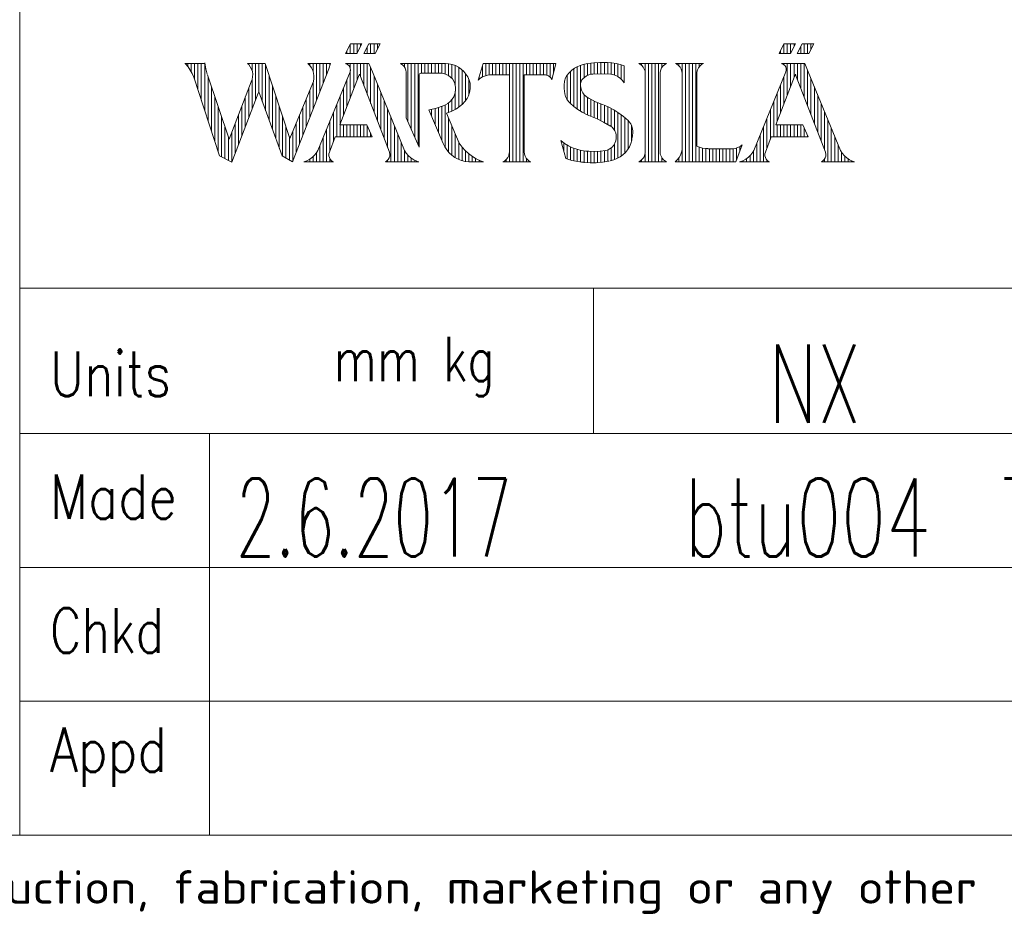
# Model space of a CAD drawing. Header units: inches. Extents: x 0 to 23760, y -13 to 16800.
# Tile 143 of 209: x 16160 to 17924, y 39 to 1661. Entities that reach past the tile are written whole.
import ezdxf

# ---------------------------------------------------------------- set-up
doc = ezdxf.new("R2010")
doc.units = ezdxf.units.IN
for name, color, linetype, true_color in [('1', 7, 'Continuous', 0xffffff), ('210', 7, 'Continuous', 0xffffff), ('254', 7, 'Continuous', 0xffffff)]:
    doc.layers.add(name, color=color, linetype=linetype, true_color=true_color)
doc.styles.add('iso-1', font='isocp.shx')
doc.styles.add('latin_extended', font='simplex.shx')

msp = doc.modelspace()

# ---------------------------------------------------------------- linework, layer by layer
at = {"layer": '1', "color": 7, "linetype": 'Continuous', "lineweight": 18}
msp.add_line((16160, 2400), (16160, 200), dxfattribs=at)
at = {"layer": '210', "color": 7, "linetype": 'Continuous', "lineweight": 18}
for p, q in [((16160, 200), (16160, 2400)), ((200, 200), (23560, 200))]:
    msp.add_line(p, q, dxfattribs=at)
at = {"layer": '210', "color": 20, "linetype": 'Continuous', "lineweight": 13}
for p, q in [((16743.756, 1600.436), (16752.561, 1618.054)), ((16752.561, 1618.054), (16773.119, 1618.054)), ((16764.309, 1600.436), (16773.119, 1618.054)), ((16776.51, 1600.436), (16785.32, 1618.054)), ((16785.32, 1618.054), (16805.873, 1618.054)), ((16797.063, 1600.436), (16805.873, 1618.054)), ((17520.513, 1600.436), (17529.323, 1618.054)), ((17529.323, 1618.054), (17549.876, 1618.054)), ((17541.066, 1600.436), (17549.876, 1618.054)), ((17553.271, 1600.436), (17562.077, 1618.054)), ((17562.077, 1618.054), (17582.63, 1618.054)), ((17573.824, 1600.436), (17582.63, 1618.054)), ((16764.309, 1600.436), (16743.756, 1600.436)), ((16776.51, 1600.436), (16797.063, 1600.436)), ((17541.066, 1600.436), (17520.513, 1600.436)), ((17553.271, 1600.436), (17573.824, 1600.436)), ((16456, 1582.819), (16492.086, 1582.819)), ((16456.791, 1582.051), (16456.028, 1582.792)), ((16461.571, 1576.755), (16456.791, 1582.051)), ((16465.719, 1570.949), (16461.571, 1576.755)), ((16469.181, 1564.709), (16465.719, 1570.949)), ((16491.944, 1583.889), (16493.747, 1573.042)), ((16493.747, 1573.042), (16496.044, 1563.427)), ((16570.261, 1580.787), (16568.166, 1582.819)), ((16568.186, 1582.8), (16599.687, 1582.8)), ((16573.155, 1577.067), (16570.261, 1580.787)), ((16575.37, 1572.905), (16573.155, 1577.067)), ((16576.838, 1568.426), (16575.37, 1572.905)), ((16599.687, 1582.8), (16644.189, 1448.146)), ((16648.999, 1406.367), (16713.643, 1573.181)), ((16676.22, 1582.819), (16717.009, 1582.819)), ((16676.527, 1582.56), (16676.22, 1582.819)), ((16680.056, 1579.018), (16676.527, 1582.56)), ((16682.966, 1574.951), (16680.056, 1579.018)), ((16685.179, 1570.468), (16682.966, 1574.951)), ((16686.639, 1565.685), (16685.179, 1570.468)), ((16713.643, 1573.181), (16717.009, 1582.819)), ((16743.756, 1582.819), (16785.73, 1582.819)), ((16744.538, 1582.431), (16744.315, 1582.499)), ((16747.283, 1581.136), (16744.538, 1582.431)), ((16749.589, 1579.161), (16747.283, 1581.136)), ((16751.291, 1576.647), (16749.589, 1579.161)), ((16752.268, 1573.773), (16751.291, 1576.647)), ((16751.829, 1567.771), (16752.452, 1570.743)), ((16752.452, 1570.743), (16752.268, 1573.773)), ((16785.73, 1582.819), (16791.873, 1567.771)), ((16842.993, 1582.433), (16842.182, 1582.819)), ((16842.183, 1582.819), (16922.602, 1582.819)), ((16846.111, 1580.39), (16842.993, 1582.433)), ((16843.434, 1582.2), (16843.434, 1582.819)), ((16848.714, 1577.722), (16846.111, 1580.39)), ((16850.678, 1574.554), (16848.714, 1577.722)), ((16849.503, 1576.628), (16849.503, 1582.819)), ((16851.912, 1571.037), (16850.678, 1574.554)), ((16852.356, 1567.337), (16851.912, 1571.037)), ((16922.781, 1582.817), (16922.602, 1582.819)), ((16928.885, 1582.347), (16922.781, 1582.817)), ((16934.872, 1581.074), (16928.885, 1582.347)), ((16940.639, 1579.019), (16934.872, 1581.074)), ((16946.083, 1576.22), (16940.639, 1579.019)), ((16951.108, 1572.724), (16946.083, 1576.22)), ((16955.627, 1568.595), (16951.108, 1572.724)), ((16981.294, 1553.12), (16990.401, 1582.819)), ((16990.401, 1582.819), (17120.579, 1582.819)), ((17113.607, 1553.253), (17120.579, 1582.819)), ((17149.034, 1570.639), (17144.346, 1566.167)), ((17154.245, 1574.489), (17149.034, 1570.639)), ((17159.896, 1577.657), (17154.245, 1574.489)), ((17165.899, 1580.093), (17159.896, 1577.657)), ((17172.16, 1581.759), (17165.899, 1580.093)), ((17178.039, 1582.846), (17172.21, 1581.769)), ((17188.701, 1584.174), (17178.039, 1582.846)), ((17199.434, 1584.693), (17188.701, 1584.174)), ((17210.176, 1584.4), (17199.434, 1584.693)), ((17213.089, 1584.492), (17210.13, 1584.403)), ((17220.797, 1584.163), (17213.089, 1584.492)), ((17228.428, 1583.025), (17220.797, 1584.163)), ((17235.897, 1581.091), (17228.428, 1583.025)), ((17243.121, 1578.382), (17235.897, 1581.091)), ((17243.12, 1578.382), (17243.12, 1548.392)), ((17271.221, 1581.682), (17269.077, 1582.825)), ((17319.115, 1582.819), (17269.088, 1582.819)), ((17274.446, 1579.229), (17271.221, 1581.682)), ((17277.119, 1576.184), (17274.446, 1579.229)), ((17279.132, 1572.668), (17277.119, 1576.184)), ((17280.405, 1568.82), (17279.132, 1572.668)), ((17308.469, 1571.157), (17307.508, 1567.22)), ((17310.193, 1574.824), (17308.469, 1571.157)), ((17312.613, 1578.074), (17310.193, 1574.824)), ((17315.631, 1580.777), (17312.613, 1578.074)), ((17319.127, 1582.825), (17315.631, 1580.777)), ((17337.208, 1581.684), (17335.066, 1582.825)), ((17385.102, 1582.819), (17335.079, 1582.819)), ((17340.435, 1579.231), (17337.208, 1581.684)), ((17343.108, 1576.186), (17340.435, 1579.231)), ((17345.122, 1572.669), (17343.108, 1576.186)), ((17346.396, 1568.822), (17345.122, 1572.669)), ((17374.457, 1571.159), (17373.496, 1567.223)), ((17376.182, 1574.826), (17374.457, 1571.159)), ((17378.603, 1578.075), (17376.182, 1574.826)), ((17381.623, 1580.778), (17378.603, 1578.075)), ((17385.12, 1582.826), (17381.623, 1580.778)), ((17524.899, 1582.819), (17566.873, 1582.819)), ((17525.681, 1582.431), (17525.457, 1582.499)), ((17528.426, 1581.136), (17525.681, 1582.431)), ((17530.731, 1579.161), (17528.426, 1581.136)), ((17532.433, 1576.647), (17530.731, 1579.161)), ((17533.411, 1573.773), (17532.433, 1576.647)), ((17532.972, 1567.771), (17533.595, 1570.743)), ((17533.595, 1570.743), (17533.411, 1573.773)), ((17566.873, 1582.819), (17573.016, 1567.771)), ((16471.914, 1558.116), (16469.181, 1564.709)), ((16471.901, 1558.153), (16518.206, 1417.187)), ((16496.256, 1562.661), (16535.043, 1447.244)), ((16574.731, 1550.037), (16576.447, 1554.428)), ((16576.447, 1554.428), (16577.384, 1559.048)), ((16577.516, 1563.761), (16576.838, 1568.426)), ((16577.384, 1559.048), (16577.516, 1563.761)), ((16686.211, 1550.822), (16687.161, 1555.731)), ((16687.305, 1560.729), (16686.639, 1565.685)), ((16687.161, 1555.731), (16687.305, 1560.729)), ((16751.829, 1567.771), (16694.402, 1427.106)), ((16733.655, 1472.688), (16766.989, 1559.468)), ((16766.989, 1559.468), (16768.67, 1563.852)), ((16770.355, 1559.468), (16768.67, 1563.852)), ((16822.367, 1424.062), (16770.355, 1559.468)), ((16791.873, 1567.771), (16849.3, 1427.106)), ((16852.356, 1567.336), (16852.356, 1485.33)), ((16876.313, 1564.34), (16875.817, 1563.047)), ((16875.817, 1563.047), (16875.886, 1562.265)), ((16875.886, 1433.069), (16875.886, 1562.265)), ((16877.439, 1565.147), (16876.313, 1564.34)), ((16878.824, 1565.201), (16877.439, 1565.147)), ((16878.824, 1565.201), (16914.059, 1565.201)), ((16915.304, 1565.203), (16914.059, 1565.201)), ((16919.868, 1564.694), (16915.304, 1565.203)), ((16924.271, 1563.389), (16919.868, 1564.694)), ((16928.377, 1561.331), (16924.271, 1563.389)), ((16932.056, 1558.582), (16928.377, 1561.331)), ((16935.193, 1555.229), (16932.056, 1558.582)), ((16937.692, 1551.375), (16935.193, 1555.229)), ((16959.559, 1563.903), (16955.627, 1568.595)), ((16962.836, 1558.733), (16959.559, 1563.903)), ((16965.4, 1553.174), (16962.836, 1558.733)), ((16967.206, 1547.325), (16965.4, 1553.174)), ((16983.733, 1555.207), (16981.293, 1553.119)), ((16983.022, 1554.639), (16983.022, 1558.755)), ((16988.103, 1558.084), (16983.733, 1555.207)), ((16992.864, 1560.252), (16988.103, 1558.084)), ((16997.904, 1561.657), (16992.864, 1560.252)), ((17003.1, 1562.265), (16997.904, 1561.657)), ((17037.383, 1562.265), (17003.101, 1562.265)), ((17037.383, 1562.264), (17037.383, 1424.387)), ((17063.809, 1562.265), (17063.809, 1424.389)), ((17101.982, 1562.265), (17063.809, 1562.265)), ((17104.101, 1561.896), (17101.982, 1562.265)), ((17107.206, 1560.682), (17104.101, 1561.896)), ((17109.927, 1558.755), (17107.206, 1560.682)), ((17112.103, 1556.228), (17109.927, 1558.755)), ((17113.607, 1553.252), (17112.103, 1556.228)), ((17137.789, 1557.384), (17136.283, 1550.858)), ((17140.253, 1561.144), (17137.773, 1557.334)), ((17144.346, 1566.167), (17140.253, 1561.144)), ((17167.438, 1553.248), (17165.867, 1550.254)), ((17169.676, 1555.784), (17167.438, 1553.248)), ((17172.003, 1558.014), (17169.678, 1555.787)), ((17175.645, 1560.537), (17172.003, 1558.014)), ((17179.687, 1562.354), (17175.645, 1560.537)), ((17183.992, 1563.405), (17179.687, 1562.354)), ((17186.941, 1563.695), (17184.567, 1563.579)), ((17203.313, 1564.023), (17186.941, 1563.695)), ((17219.683, 1563.54), (17203.313, 1564.023)), ((17223.003, 1562.944), (17219.429, 1563.56)), ((17227.859, 1561.403), (17223.003, 1562.944)), ((17232.408, 1559.111), (17227.859, 1561.403)), ((17236.536, 1556.125), (17232.408, 1559.111)), ((17240.137, 1552.523), (17236.536, 1556.125)), ((17243.12, 1548.394), (17240.137, 1552.523)), ((17280.887, 1564.797), (17280.405, 1568.82)), ((17280.887, 1564.798), (17280.887, 1424.389)), ((17307.508, 1567.22), (17307.316, 1564.797)), ((17307.316, 1564.798), (17307.316, 1424.389)), ((17346.878, 1564.798), (17346.396, 1568.822)), ((17346.878, 1564.798), (17346.878, 1428.512)), ((17373.496, 1567.223), (17373.303, 1564.799)), ((17373.303, 1564.798), (17373.303, 1434.934)), ((17532.972, 1567.771), (17475.545, 1427.106)), ((17514.798, 1472.688), (17548.132, 1559.468)), ((17548.132, 1559.468), (17549.812, 1563.852)), ((17551.497, 1559.468), (17549.812, 1563.852)), ((17603.51, 1424.062), (17551.497, 1559.468)), ((17573.016, 1567.771), (17630.443, 1427.106)), ((16535.043, 1447.244), (16574.731, 1550.037)), ((16644.189, 1448.146), (16684.479, 1546.131)), ((16684.479, 1546.131), (16686.211, 1550.822)), ((16939.474, 1547.143), (16937.692, 1551.375)), ((16940.484, 1542.663), (16939.474, 1547.143)), ((16940.027, 1530.09), (16940.758, 1535.488)), ((16940.459, 1535.552), (16940.484, 1535.755)), ((16940.68, 1540.935), (16940.483, 1542.671)), ((16940.758, 1535.488), (16940.68, 1540.935)), ((16966.037, 1531.059), (16967.133, 1537.258)), ((16967.133, 1537.258), (16967.423, 1543.546)), ((16967.423, 1543.546), (16967.207, 1547.312)), ((17136.283, 1550.858), (17135.577, 1544.201)), ((17135.577, 1544.201), (17135.682, 1537.508)), ((17135.682, 1537.508), (17136.126, 1533.573)), ((17165.053, 1546.972), (17165.005, 1543.963)), ((17165.005, 1543.961), (17165.513, 1539.275)), ((17165.867, 1550.254), (17165.053, 1546.972)), ((17165.513, 1539.275), (17166.816, 1534.745)), ((16540.157, 1406.066), (16587.059, 1529.599)), ((16588.266, 1532.304), (16630.058, 1417.187)), ((16931.265, 1514.681), (16934.771, 1518.655)), ((16934.771, 1518.655), (16937.628, 1523.118)), ((16937.628, 1523.118), (16938.499, 1524.854)), ((16938.501, 1524.861), (16940.027, 1530.09)), ((16957.734, 1514.905), (16961.572, 1520.365)), ((16961.572, 1520.365), (16964.162, 1525.072)), ((16964.153, 1525.052), (16966.037, 1531.059)), ((17136.133, 1533.518), (17136.758, 1528.495)), ((17136.758, 1528.495), (17138.177, 1523.636)), ((17138.177, 1523.636), (17140.355, 1519.066)), ((17140.355, 1519.066), (17143.235, 1514.902)), ((17166.816, 1534.745), (17168.878, 1530.506)), ((17168.878, 1530.506), (17171.635, 1526.683)), ((17171.635, 1526.683), (17175.008, 1523.389)), ((17175.008, 1523.389), (17178.895, 1520.723)), ((17178.895, 1520.723), (17180.567, 1519.85)), ((17179.505, 1520.413), (17191.664, 1514.397)), ((16894.113, 1499.691), (16906.694, 1502.968)), ((16906.694, 1502.968), (16918.465, 1506.81)), ((16917.747, 1506.554), (16922.652, 1508.559)), ((16922.652, 1508.559), (16927.194, 1511.289)), ((16927.194, 1511.289), (16931.265, 1514.681)), ((16936.742, 1498.825), (16942.687, 1501.852)), ((16942.687, 1501.852), (16948.221, 1505.58)), ((16948.221, 1505.58), (16953.261, 1509.953)), ((16953.261, 1509.953), (16957.734, 1514.905)), ((17143.235, 1514.902), (17146.185, 1511.757)), ((17146.161, 1511.781), (17152.817, 1505.698)), ((17152.817, 1505.698), (17159.993, 1500.24)), ((17159.993, 1500.24), (17167.631, 1495.45)), ((17191.664, 1514.397), (17204.151, 1509.119)), ((17204.151, 1509.119), (17205.896, 1508.451)), ((17215.398, 1504.423), (17206.972, 1508.048)), ((17224.726, 1499.583), (17215.398, 1504.423)), ((17233.652, 1494.037), (17224.726, 1499.583)), ((16852.356, 1485.33), (16875.886, 1433.069)), ((16893.37, 1499.525), (16918.686, 1439.305)), ((16924.792, 1493.687), (16933.153, 1497.087)), ((16925.007, 1493.762), (16947.668, 1439.848)), ((16933.153, 1497.087), (16936.534, 1498.72)), ((17167.631, 1495.45), (17175.668, 1491.366)), ((17175.668, 1491.366), (17179.608, 1489.684)), ((17182.95, 1488.443), (17179.755, 1489.63)), ((17194.786, 1483.496), (17182.95, 1488.443)), ((17206.286, 1477.81), (17194.786, 1483.496)), ((17242.122, 1487.819), (17233.652, 1494.037)), ((17250.087, 1480.966), (17242.122, 1487.819)), ((16733.655, 1472.688), (16781.954, 1472.688)), ((16781.954, 1472.688), (16791.683, 1451.367)), ((17217.404, 1471.407), (17206.286, 1477.81)), ((17217.864, 1471.169), (17217.291, 1471.477)), ((17221.284, 1468.799), (17217.864, 1471.169)), ((17224.181, 1465.811), (17221.284, 1468.799)), ((17226.442, 1462.318), (17224.181, 1465.811)), ((17252.311, 1478.561), (17250.126, 1480.929)), ((17254.929, 1474.714), (17252.311, 1478.561)), ((17256.839, 1470.471), (17254.929, 1474.714)), ((17257.983, 1465.961), (17256.839, 1470.471)), ((17258.327, 1461.32), (17257.983, 1465.961)), ((17514.798, 1472.688), (17563.097, 1472.688)), ((17563.097, 1472.688), (17572.825, 1451.367)), ((16714.977, 1424.062), (16725.463, 1451.367)), ((16791.683, 1451.367), (16725.463, 1451.367)), ((17227.984, 1458.454), (17226.442, 1462.318)), ((17228.746, 1454.363), (17227.984, 1458.454)), ((17227.993, 1444.236), (17228.66, 1448.55)), ((17228.66, 1448.55), (17228.701, 1450.202)), ((17228.701, 1450.203), (17228.746, 1454.363)), ((17256.65, 1445.565), (17257.04, 1447.475)), ((17257.079, 1447.627), (17258.15, 1453.434)), ((17258.15, 1453.434), (17258.418, 1459.339)), ((17258.418, 1459.339), (17258.316, 1461.482)), ((17496.12, 1424.062), (17506.606, 1451.367)), ((17572.825, 1451.367), (17506.606, 1451.367)), ((16918.686, 1439.307), (16921.603, 1433.384)), ((16921.603, 1433.384), (16925.226, 1427.864)), ((16947.668, 1439.848), (16952.618, 1433.156)), ((16952.618, 1433.156), (16958.197, 1426.979)), ((17129.609, 1444.538), (17138.643, 1412.327)), ((17129.612, 1444.535), (17136.153, 1439.613)), ((17136.153, 1439.613), (17143.149, 1435.363)), ((17143.149, 1435.363), (17150.532, 1431.827)), ((17150.532, 1431.827), (17158.23, 1429.04)), ((17158.23, 1429.04), (17166.166, 1427.03)), ((17214.23, 1428.275), (17218.087, 1430.318)), ((17218.087, 1430.318), (17221.5, 1433.039)), ((17221.5, 1433.039), (17224.351, 1436.345)), ((17224.351, 1436.345), (17226.54, 1440.121)), ((17226.54, 1440.121), (17227.993, 1444.236)), ((17249.087, 1428.401), (17252.343, 1433.78)), ((17252.343, 1433.78), (17254.878, 1439.533)), ((17254.878, 1439.533), (17256.65, 1445.565)), ((17373.301, 1434.935), (17378.3, 1432.646)), ((17378.3, 1432.646), (17383.58, 1431.118)), ((17383.58, 1431.118), (17389.029, 1430.384)), ((17389.029, 1430.384), (17393.122, 1430.364)), ((17392.671, 1430.133), (17437.309, 1430.133)), ((17437.315, 1430.134), (17442.106, 1430.76)), ((17442.106, 1430.76), (17446.724, 1432.179)), ((17454.763, 1437.068), (17442.969, 1406.367)), ((17446.724, 1432.179), (17451.04, 1434.352)), ((17451.04, 1434.352), (17454.768, 1437.072)), ((16518.206, 1417.187), (16540.157, 1406.066)), ((16630.058, 1417.187), (16648.999, 1406.367)), ((16674.429, 1408.514), (16679.671, 1411.396)), ((16679.671, 1411.396), (16684.474, 1414.963)), ((16684.474, 1414.963), (16688.75, 1419.146)), ((16688.75, 1419.146), (16692.42, 1423.87)), ((16692.42, 1423.87), (16694.403, 1427.107)), ((16714.172, 1420.779), (16714.171, 1417.4)), ((16714.171, 1417.4), (16714.974, 1414.117)), ((16714.977, 1424.062), (16714.172, 1420.779)), ((16714.974, 1414.117), (16716.535, 1411.119)), ((16820.451, 1410.622), (16822.141, 1413.549)), ((16822.141, 1413.549), (16823.086, 1416.793)), ((16822.57, 1423.484), (16822.367, 1424.062)), ((16823.232, 1420.17), (16822.57, 1423.484)), ((16823.086, 1416.793), (16823.232, 1420.17)), ((16849.299, 1427.107), (16852.55, 1422.085)), ((16852.55, 1422.085), (16856.45, 1417.549)), ((16856.45, 1417.549), (16860.928, 1413.583)), ((16860.928, 1413.583), (16865.902, 1410.26)), ((16925.226, 1427.864), (16929.499, 1422.831)), ((16929.499, 1422.831), (16934.357, 1418.36)), ((16934.357, 1418.36), (16939.727, 1414.519)), ((16939.727, 1414.519), (16945.528, 1411.367)), ((16945.528, 1411.367), (16951.672, 1408.951)), ((16958.197, 1426.979), (16964.351, 1421.375)), ((16964.351, 1421.375), (16971.023, 1416.398)), ((16971.023, 1416.398), (16978.147, 1412.094)), ((16978.147, 1412.094), (16985.658, 1408.506)), ((17032.083, 1411.111), (17034.504, 1414.36)), ((17034.504, 1414.36), (17036.23, 1418.026)), ((17036.23, 1418.026), (17037.191, 1421.962)), ((17037.191, 1421.962), (17037.383, 1424.387)), ((17063.809, 1424.388), (17064.291, 1420.365)), ((17064.291, 1420.365), (17065.564, 1416.517)), ((17065.564, 1416.517), (17067.578, 1413.001)), ((17067.578, 1413.001), (17070.251, 1409.955)), ((17138.642, 1412.328), (17149.262, 1409.243)), ((17166.166, 1427.03), (17174.262, 1425.816)), ((17174.262, 1425.816), (17179.877, 1425.45)), ((17179.975, 1425.443), (17190.078, 1425.152)), ((17190.078, 1425.152), (17200.173, 1425.674)), ((17200.173, 1425.674), (17210.158, 1426.997)), ((17210.061, 1426.98), (17214.23, 1428.275)), ((17224.27, 1409.97), (17230.108, 1412.304)), ((17230.108, 1412.304), (17235.597, 1415.371)), ((17235.597, 1415.371), (17240.644, 1419.12)), ((17240.644, 1419.12), (17245.166, 1423.487)), ((17245.166, 1423.487), (17249.087, 1428.401)), ((17275.591, 1411.112), (17278.01, 1414.362)), ((17278.01, 1414.362), (17279.735, 1418.029)), ((17279.735, 1418.029), (17280.695, 1421.966)), ((17280.695, 1421.966), (17280.887, 1424.39)), ((17307.316, 1424.39), (17307.798, 1420.366)), ((17307.798, 1420.366), (17309.071, 1416.519)), ((17309.071, 1416.519), (17311.084, 1413.002)), ((17311.084, 1413.002), (17313.756, 1409.957)), ((17338.222, 1409.987), (17341.47, 1414.155)), ((17341.47, 1414.155), (17344.042, 1418.771)), ((17344.042, 1418.771), (17345.876, 1423.727)), ((17345.876, 1423.727), (17346.878, 1428.509)), ((17455.572, 1408.514), (17460.814, 1411.396)), ((17460.814, 1411.396), (17465.617, 1414.963)), ((17465.617, 1414.963), (17469.893, 1419.146)), ((17469.893, 1419.146), (17473.563, 1423.87)), ((17473.563, 1423.87), (17475.546, 1427.107)), ((17495.315, 1420.779), (17495.314, 1417.4)), ((17495.314, 1417.4), (17496.117, 1414.117)), ((17496.12, 1424.062), (17495.315, 1420.779)), ((17496.117, 1414.117), (17497.678, 1411.119)), ((17601.594, 1410.622), (17603.284, 1413.549)), ((17603.284, 1413.549), (17604.229, 1416.793)), ((17603.713, 1423.484), (17603.51, 1424.062)), ((17604.375, 1420.17), (17603.713, 1423.484)), ((17604.229, 1416.793), (17604.375, 1420.17)), ((17630.442, 1427.107), (17633.692, 1422.085)), ((17633.692, 1422.085), (17637.593, 1417.549)), ((17637.593, 1417.549), (17642.071, 1413.583)), ((17642.071, 1413.583), (17647.045, 1410.26)), ((16722.081, 1406.367), (16668.845, 1406.367)), ((16668.846, 1406.367), (16674.429, 1408.514)), ((16716.535, 1411.119), (16718.765, 1408.58)), ((16718.765, 1408.58), (16721.534, 1406.643)), ((16815.263, 1406.367), (16818.114, 1408.181)), ((16874.857, 1406.367), (16815.263, 1406.367)), ((16818.114, 1408.181), (16820.451, 1410.622)), ((16865.902, 1410.26), (16871.28, 1407.641)), ((16871.28, 1407.641), (16874.856, 1406.367)), ((16951.672, 1408.951), (16958.066, 1407.307)), ((16958.066, 1407.307), (16964.613, 1406.46)), ((16964.613, 1406.46), (16966.502, 1406.367)), ((16991.315, 1406.367), (16966.503, 1406.367)), ((16985.658, 1408.506), (16991.315, 1406.367)), ((17025.567, 1406.36), (17029.064, 1408.408)), ((17075.607, 1406.367), (17025.585, 1406.367)), ((17029.064, 1408.408), (17032.083, 1411.111)), ((17070.251, 1409.955), (17073.477, 1407.503)), ((17073.477, 1407.503), (17075.62, 1406.36)), ((17074.058, 1406.367), (17074.058, 1407.16)), ((17149.262, 1409.243), (17160.079, 1406.947)), ((17160.079, 1406.947), (17171.036, 1405.451)), ((17166.724, 1406.308), (17171.466, 1405.715)), ((17171.036, 1405.451), (17182.073, 1404.763)), ((17182.073, 1404.763), (17193.131, 1404.888)), ((17193.131, 1404.888), (17204.15, 1405.824)), ((17204.15, 1405.824), (17215.07, 1407.567)), ((17215.07, 1407.567), (17216.178, 1407.79)), ((17218.18, 1408.407), (17224.27, 1409.97)), ((17269.077, 1406.361), (17272.573, 1408.409)), ((17319.115, 1406.367), (17269.088, 1406.367)), ((17272.573, 1408.409), (17275.591, 1411.112)), ((17313.756, 1409.957), (17316.981, 1407.505)), ((17316.981, 1407.505), (17319.127, 1406.361)), ((17334.374, 1406.365), (17338.222, 1409.987)), ((17442.969, 1406.367), (17334.377, 1406.367)), ((17503.223, 1406.367), (17449.988, 1406.367)), ((17449.989, 1406.367), (17455.572, 1408.514)), ((17450.341, 1406.367), (17450.341, 1406.477)), ((17497.678, 1411.119), (17499.908, 1408.58)), ((17499.908, 1408.58), (17502.677, 1406.643)), ((17502.677, 1406.643), (17503.223, 1406.367)), ((17596.406, 1406.367), (17599.257, 1408.181)), ((17656, 1406.367), (17596.406, 1406.367)), ((17599.257, 1408.181), (17601.594, 1410.622)), ((17647.045, 1410.26), (17652.423, 1407.641)), ((17652.423, 1407.641), (17655.999, 1406.367))]:
    msp.add_line(p, q, dxfattribs=at)
at = {"layer": '210', "color": 140, "linetype": 'Continuous', "lineweight": 13}
for p, q in [((16746.329, 1600.436), (16746.329, 1605.584)), ((16752.398, 1600.436), (16752.398, 1617.727)), ((16758.467, 1600.436), (16758.467, 1618.054)), ((16764.536, 1600.89), (16764.536, 1618.054)), ((16770.605, 1613.026), (16770.605, 1618.054)), ((16782.743, 1600.436), (16782.743, 1612.901)), ((16788.812, 1600.436), (16788.812, 1618.054)), ((16794.881, 1600.436), (16794.881, 1618.054)), ((16800.95, 1608.209), (16800.95, 1618.054)), ((17523.169, 1600.436), (17523.169, 1605.749)), ((17529.239, 1600.436), (17529.239, 1617.886)), ((17535.308, 1600.436), (17535.308, 1618.054)), ((17541.377, 1601.057), (17541.377, 1618.054)), ((17547.446, 1613.194), (17547.446, 1618.054)), ((17559.584, 1600.436), (17559.584, 1613.066)), ((17565.653, 1600.436), (17565.653, 1618.054)), ((17571.722, 1600.436), (17571.722, 1618.054)), ((17577.791, 1608.372), (17577.791, 1618.054)), ((16776.674, 1600.436), (16776.674, 1600.764)), ((17553.515, 1600.436), (17553.515, 1600.924)), ((16461.082, 1577.354), (16461.082, 1582.819)), ((16467.152, 1568.566), (16467.152, 1582.819)), ((16473.221, 1554.135), (16473.221, 1582.819)), ((16479.29, 1535.659), (16479.29, 1582.819)), ((16485.359, 1517.183), (16485.359, 1582.819)), ((16491.428, 1498.708), (16491.428, 1582.819)), ((16570.326, 1580.716), (16570.326, 1582.8)), ((16576.395, 1570.079), (16576.395, 1582.8)), ((16582.464, 1517.496), (16582.464, 1582.8)), ((16588.533, 1531.568), (16588.533, 1582.8)), ((16594.602, 1514.851), (16594.602, 1582.8)), ((16600.671, 1498.134), (16600.671, 1579.823)), ((16679.569, 1579.58), (16679.569, 1582.819)), ((16685.638, 1569.234), (16685.638, 1582.819)), ((16691.707, 1516.575), (16691.707, 1582.819)), ((16697.776, 1532.236), (16697.776, 1582.819)), ((16703.845, 1547.898), (16703.845, 1582.819)), ((16709.914, 1563.559), (16709.914, 1582.819)), ((16715.983, 1579.882), (16715.983, 1582.819)), ((16746.329, 1581.69), (16746.329, 1582.819)), ((16752.398, 1572.961), (16752.398, 1582.819)), ((16752.398, 1521.482), (16752.398, 1570.188)), ((16758.467, 1537.282), (16758.467, 1582.819)), ((16764.536, 1553.082), (16764.536, 1582.819)), ((16770.605, 1558.816), (16770.605, 1582.819)), ((16776.674, 1543.016), (16776.674, 1582.819)), ((16782.743, 1527.216), (16782.743, 1582.819)), ((16788.812, 1511.416), (16788.812, 1575.27)), ((16855.572, 1478.188), (16855.572, 1582.819)), ((16861.641, 1464.708), (16861.641, 1582.819)), ((16867.71, 1451.228), (16867.71, 1582.819)), ((16873.779, 1437.748), (16873.779, 1582.819)), ((16879.848, 1565.201), (16879.848, 1582.819)), ((16885.917, 1565.201), (16885.917, 1582.819)), ((16891.986, 1565.201), (16891.986, 1582.819)), ((16898.055, 1565.201), (16898.055, 1582.819)), ((16904.124, 1565.201), (16904.124, 1582.819)), ((16910.194, 1565.201), (16910.194, 1582.819)), ((16916.263, 1565.164), (16916.263, 1582.819)), ((16922.332, 1564.069), (16922.332, 1582.819)), ((16928.401, 1561.316), (16928.401, 1582.415)), ((16934.47, 1556.113), (16934.47, 1581.186)), ((16940.539, 1542.246), (16940.539, 1579.062)), ((16946.608, 1504.391), (16946.608, 1575.899)), ((16952.677, 1509.388), (16952.677, 1571.413)), ((16989.091, 1558.61), (16989.091, 1578.549)), ((16995.161, 1560.997), (16995.161, 1582.819)), ((17001.23, 1562.141), (17001.23, 1582.819)), ((17007.299, 1562.265), (17007.299, 1582.819)), ((17013.368, 1562.265), (17013.368, 1582.819)), ((17019.437, 1562.265), (17019.437, 1582.819)), ((17025.506, 1562.265), (17025.506, 1582.819)), ((17031.575, 1562.265), (17031.575, 1582.819)), ((17037.644, 1406.367), (17037.644, 1582.819)), ((17043.713, 1406.367), (17043.713, 1582.819)), ((17049.782, 1406.367), (17049.782, 1582.819)), ((17055.851, 1406.367), (17055.851, 1582.819)), ((17061.92, 1406.367), (17061.92, 1582.819)), ((17067.989, 1562.265), (17067.989, 1582.819)), ((17074.058, 1562.265), (17074.058, 1582.819)), ((17080.127, 1562.265), (17080.127, 1582.819)), ((17086.197, 1562.265), (17086.197, 1582.819)), ((17092.266, 1562.265), (17092.266, 1582.819)), ((17098.335, 1562.265), (17098.335, 1582.819)), ((17104.404, 1561.815), (17104.404, 1582.819)), ((17110.473, 1558.23), (17110.473, 1582.819)), ((17116.542, 1565.699), (17116.542, 1582.819)), ((17152.956, 1505.582), (17152.956, 1573.628)), ((17159.025, 1500.918), (17159.025, 1577.228)), ((17165.094, 1547.276), (17165.094, 1579.816)), ((17171.163, 1557.277), (17171.163, 1581.549)), ((17177.233, 1561.358), (17177.233, 1582.711)), ((17183.302, 1563.292), (17183.302, 1583.604)), ((17189.371, 1563.795), (17189.371, 1584.23)), ((17195.44, 1563.967), (17195.44, 1584.595)), ((17201.509, 1564.027), (17201.509, 1584.7)), ((17207.578, 1563.976), (17207.578, 1584.546)), ((17213.647, 1563.813), (17213.647, 1584.496)), ((17219.716, 1563.526), (17219.716, 1584.258)), ((17225.785, 1562.166), (17225.785, 1583.512)), ((17231.854, 1559.44), (17231.854, 1582.242)), ((17237.923, 1554.87), (17237.923, 1580.418)), ((17274.338, 1579.33), (17274.338, 1582.819)), ((17280.407, 1568.814), (17280.407, 1582.819)), ((17286.476, 1406.367), (17286.476, 1582.819)), ((17292.545, 1406.367), (17292.545, 1582.819)), ((17298.614, 1406.367), (17298.614, 1582.819)), ((17304.683, 1406.367), (17304.683, 1582.819)), ((17310.752, 1575.704), (17310.752, 1582.819)), ((17316.821, 1581.582), (17316.821, 1582.819)), ((17383.861, 1582.819), (17335.079, 1582.819)), ((17341.097, 1578.585), (17341.097, 1582.819)), ((17347.167, 1406.367), (17347.167, 1582.819)), ((17353.236, 1406.367), (17353.236, 1582.819)), ((17359.305, 1406.367), (17359.305, 1582.819)), ((17365.374, 1406.367), (17365.374, 1582.819)), ((17371.443, 1406.367), (17371.443, 1582.819)), ((17377.512, 1576.776), (17377.512, 1582.819)), ((17383.581, 1582.04), (17383.581, 1582.819)), ((17529.239, 1580.557), (17529.239, 1582.819)), ((17535.308, 1526.083), (17535.308, 1582.819)), ((17541.377, 1541.882), (17541.377, 1582.819)), ((17547.446, 1557.682), (17547.446, 1582.819)), ((17553.515, 1554.216), (17553.515, 1582.819)), ((17559.584, 1538.416), (17559.584, 1582.819)), ((17565.653, 1522.616), (17565.653, 1582.819)), ((17571.722, 1506.816), (17571.722, 1570.941)), ((16497.497, 1480.232), (16497.497, 1558.968)), ((16576.395, 1501.511), (16576.395, 1554.254)), ((16606.74, 1481.417), (16606.74, 1561.46)), ((16746.329, 1505.682), (16746.329, 1554.298)), ((16794.881, 1495.616), (16794.881, 1560.403)), ((16958.746, 1516.214), (16958.746, 1564.982)), ((16964.815, 1526.874), (16964.815, 1554.626)), ((17140.818, 1518.292), (17140.818, 1561.918)), ((17146.887, 1511.061), (17146.887, 1568.729)), ((17529.239, 1510.283), (17529.239, 1558.627)), ((17577.791, 1491.016), (17577.791, 1556.075)), ((16503.566, 1461.756), (16503.566, 1540.909)), ((16570.326, 1485.526), (16570.326, 1538.627)), ((16612.809, 1464.699), (16612.809, 1543.096)), ((16685.638, 1500.914), (16685.638, 1548.993)), ((16740.26, 1489.883), (16740.26, 1539.432)), ((16800.95, 1479.816), (16800.95, 1545.537)), ((17165.094, 1496.935), (17165.094, 1542.266)), ((17523.169, 1494.483), (17523.169, 1543.761)), ((17583.86, 1475.216), (17583.86, 1541.208)), ((16509.635, 1443.28), (16509.635, 1522.849)), ((16564.257, 1469.541), (16564.257, 1522.908)), ((16587.059, 1529.599), (16588.266, 1532.304)), ((16618.878, 1447.982), (16618.878, 1524.732)), ((16673.5, 1469.592), (16673.5, 1519.429)), ((16679.569, 1485.253), (16679.569, 1534.189)), ((16734.191, 1474.083), (16734.191, 1524.566)), ((16807.019, 1464.016), (16807.019, 1530.671)), ((16934.47, 1497.705), (16934.47, 1518.262)), ((16940.539, 1500.652), (16940.539, 1533.126)), ((17171.163, 1493.542), (17171.163, 1527.245)), ((17177.233, 1490.674), (17177.233, 1521.743)), ((17183.302, 1488.308), (17183.302, 1518.438)), ((17517.1, 1478.683), (17517.1, 1528.895)), ((17589.929, 1459.416), (17589.929, 1526.343)), ((16515.704, 1424.805), (16515.704, 1504.789)), ((16558.188, 1453.557), (16558.188, 1507.189)), ((16624.947, 1431.265), (16624.947, 1506.368)), ((16667.431, 1453.931), (16667.431, 1504.669)), ((16728.121, 1451.367), (16728.121, 1509.7)), ((16813.088, 1448.216), (16813.088, 1515.805)), ((16819.157, 1432.416), (16819.157, 1500.939)), ((16898.055, 1488.38), (16898.055, 1500.628)), ((16904.124, 1473.943), (16904.124, 1502.23)), ((16910.194, 1459.506), (16910.194, 1504.03)), ((16916.263, 1445.07), (16916.263, 1506.032)), ((16922.332, 1432.149), (16922.332, 1508.4)), ((16928.401, 1495.047), (16928.401, 1512.188)), ((17189.371, 1485.868), (17189.371, 1515.464)), ((17195.44, 1483.196), (17195.44, 1512.708)), ((17201.509, 1480.282), (17201.509, 1510.164)), ((17207.578, 1477.113), (17207.578, 1507.809)), ((17213.647, 1473.676), (17213.647, 1505.232)), ((17219.716, 1470.009), (17219.716, 1502.296)), ((17511.031, 1451.367), (17511.031, 1514.029)), ((17595.998, 1443.616), (17595.998, 1511.477)), ((16521.773, 1415.38), (16521.773, 1486.73)), ((16552.118, 1437.572), (16552.118, 1491.47)), ((16631.016, 1416.64), (16631.016, 1488.004)), ((16661.362, 1438.27), (16661.362, 1489.909)), ((16722.052, 1442.486), (16722.052, 1494.834)), ((16825.227, 1406.367), (16825.227, 1486.073)), ((16928.401, 1424.008), (16928.401, 1485.687)), ((17225.785, 1463.497), (17225.785, 1498.974)), ((17231.854, 1413.18), (17231.854, 1495.232)), ((17237.923, 1416.974), (17237.923, 1491.028)), ((17243.992, 1422.242), (17243.992, 1486.305)), ((17498.893, 1431.284), (17498.893, 1484.297)), ((17504.962, 1447.087), (17504.962, 1499.163)), ((17602.067, 1427.816), (17602.067, 1496.611)), ((16527.842, 1412.305), (16527.842, 1468.67)), ((16546.049, 1421.587), (16546.049, 1475.751)), ((16637.085, 1413.173), (16637.085, 1469.641)), ((16655.293, 1422.608), (16655.293, 1475.149)), ((16709.914, 1406.367), (16709.914, 1465.103)), ((16715.983, 1426.682), (16715.983, 1479.968)), ((16734.191, 1451.367), (16734.191, 1472.688)), ((16740.26, 1451.367), (16740.26, 1472.688)), ((16746.329, 1451.367), (16746.329, 1472.688)), ((16752.398, 1451.367), (16752.398, 1472.688)), ((16758.467, 1451.367), (16758.467, 1472.688)), ((16764.536, 1451.367), (16764.536, 1472.688)), ((16770.605, 1451.367), (16770.605, 1472.688)), ((16776.674, 1451.367), (16776.674, 1472.688)), ((16782.743, 1451.367), (16782.743, 1470.959)), ((16831.296, 1406.367), (16831.296, 1471.207)), ((16934.47, 1418.268), (16934.47, 1471.248)), ((17250.061, 1429.853), (17250.061, 1480.989)), ((17256.131, 1443.471), (17256.131, 1472.286)), ((17492.824, 1406.367), (17492.824, 1469.431)), ((17517.1, 1451.367), (17517.1, 1472.688)), ((17523.169, 1451.367), (17523.169, 1472.688)), ((17529.239, 1451.367), (17529.239, 1472.688)), ((17535.308, 1451.367), (17535.308, 1472.688)), ((17541.377, 1451.367), (17541.377, 1472.688)), ((17547.446, 1451.367), (17547.446, 1472.688)), ((17553.515, 1451.367), (17553.515, 1472.688)), ((17559.584, 1451.367), (17559.584, 1472.688)), ((17565.653, 1451.367), (17565.653, 1467.086)), ((17608.136, 1406.367), (17608.136, 1481.745)), ((17614.205, 1406.367), (17614.205, 1466.879)), ((16533.911, 1409.23), (16533.911, 1450.61)), ((16539.98, 1406.156), (16539.98, 1460.032)), ((16643.155, 1409.705), (16643.155, 1451.277)), ((16649.224, 1406.947), (16649.224, 1460.389)), ((16703.845, 1406.367), (16703.845, 1450.237)), ((16788.812, 1451.367), (16788.812, 1457.658)), ((16837.365, 1406.367), (16837.365, 1456.341)), ((16940.539, 1414.021), (16940.539, 1456.809)), ((17486.755, 1406.367), (17486.755, 1454.565)), ((17571.722, 1451.367), (17571.722, 1453.785)), ((17620.275, 1406.367), (17620.275, 1452.013)), ((16697.776, 1406.367), (16697.776, 1435.371)), ((16843.434, 1406.367), (16843.434, 1441.475)), ((16946.608, 1410.878), (16946.608, 1442.37)), ((16952.677, 1408.636), (16952.677, 1433.085)), ((17134.749, 1426.211), (17134.749, 1440.585)), ((17140.818, 1411.626), (17140.818, 1436.674)), ((17146.887, 1409.86), (17146.887, 1433.46)), ((17152.956, 1408.365), (17152.956, 1430.856)), ((17219.716, 1408.723), (17219.716, 1431.487)), ((17225.785, 1410.492), (17225.785, 1438.627)), ((17377.512, 1406.367), (17377.512, 1432.949)), ((17383.581, 1406.367), (17383.581, 1431.118)), ((17389.65, 1406.367), (17389.65, 1430.352)), ((17395.719, 1406.367), (17395.719, 1430.133)), ((17401.788, 1406.367), (17401.788, 1430.133)), ((17407.857, 1406.367), (17407.857, 1430.133)), ((17413.926, 1406.367), (17413.926, 1430.133)), ((17419.995, 1406.367), (17419.995, 1430.133)), ((17426.064, 1406.367), (17426.064, 1430.133)), ((17432.133, 1406.367), (17432.133, 1430.133)), ((17438.203, 1406.367), (17438.203, 1430.188)), ((17444.272, 1409.758), (17444.272, 1431.32)), ((17450.341, 1425.556), (17450.341, 1433.936)), ((17480.686, 1406.367), (17480.686, 1439.699)), ((17626.344, 1406.367), (17626.344, 1437.147)), ((16685.638, 1406.367), (16685.638, 1415.992)), ((16691.707, 1406.367), (16691.707, 1422.843)), ((16715.983, 1406.367), (16715.983, 1411.993)), ((16849.503, 1406.367), (16849.503, 1426.745)), ((16855.572, 1406.367), (16855.572, 1418.466)), ((16861.641, 1406.367), (16861.641, 1413.045)), ((16958.746, 1407.18), (16958.746, 1426.433)), ((16964.815, 1406.447), (16964.815, 1420.995)), ((16970.884, 1406.367), (16970.884, 1416.491)), ((16976.953, 1406.367), (16976.953, 1412.75)), ((17067.989, 1406.367), (17067.989, 1412.445)), ((17159.025, 1407.134), (17159.025, 1428.8)), ((17165.094, 1406.16), (17165.094, 1427.253)), ((17171.163, 1405.438), (17171.163, 1426.184)), ((17177.233, 1404.964), (17177.233, 1425.574)), ((17183.302, 1404.737), (17183.302, 1425.258)), ((17189.371, 1404.754), (17189.371, 1425.146)), ((17195.44, 1405.017), (17195.44, 1425.328)), ((17201.509, 1405.525), (17201.509, 1425.804)), ((17207.578, 1406.283), (17207.578, 1426.577)), ((17213.647, 1407.293), (17213.647, 1428.041)), ((17280.407, 1406.367), (17280.407, 1420.372)), ((17310.752, 1406.367), (17310.752, 1413.481)), ((17341.097, 1406.367), (17341.097, 1413.604)), ((17462.479, 1406.367), (17462.479, 1412.52)), ((17468.548, 1406.367), (17468.548, 1417.705)), ((17474.617, 1406.367), (17474.617, 1425.513)), ((17632.413, 1406.367), (17632.413, 1423.888)), ((17638.482, 1406.367), (17638.482, 1416.672)), ((17644.551, 1406.367), (17644.551, 1411.804)), ((16673.5, 1406.367), (16673.5, 1408.095)), ((16679.569, 1406.367), (16679.569, 1411.331)), ((16721.534, 1406.643), (16722.08, 1406.367)), ((16722.052, 1406.367), (16722.052, 1406.38)), ((16819.157, 1406.367), (16819.157, 1409.128)), ((16867.71, 1406.367), (16867.71, 1409.277)), ((16873.779, 1406.367), (16873.779, 1406.714)), ((16983.022, 1406.367), (16983.022, 1409.663)), ((16989.091, 1406.367), (16989.091, 1407.153)), ((17031.575, 1406.367), (17031.575, 1410.574)), ((17274.338, 1406.367), (17274.338, 1409.855)), ((17316.821, 1406.367), (17316.821, 1407.604)), ((17335.028, 1406.367), (17335.028, 1406.905)), ((17456.41, 1406.367), (17456.41, 1408.913)), ((17498.893, 1406.367), (17498.893, 1409.585)), ((17602.067, 1406.367), (17602.067, 1411.292)), ((17650.62, 1406.367), (17650.62, 1408.419))]:
    msp.add_line(p, q, dxfattribs=at)
at = {"layer": '210', "color": 7, "linetype": 'Continuous', "lineweight": 13}
for p, q in [((16160.016, 1180.002), (19719.811, 1180.002)), ((17188.016, 1180.002), (17188.016, 920.002)), ((16160.016, 920.002), (23560.016, 920.002)), ((16500.027, 920.002), (16500.026, 200)), ((16160.018, 680), (18800.018, 680)), ((16160.018, 440.001), (18800.018, 440.001))]:
    msp.add_line(p, q, dxfattribs=at)
at = {"layer": '254', "color": 3, "linetype": 'Continuous', "lineweight": 13}
msp.add_line((16160, 200), (10400, 200), dxfattribs=at)

# ---------------------------------------------------------------- texts
at = {"layer": '210', "color": 3, "linetype": 'Continuous', "lineweight": 18, "char_height": 140, "attachment_point": 7, "line_spacing_factor": 0.963855, "style": 'latin_extended'}
for s, insert in [('\\W0.6563;NX', (17502.188, 939.144)), ('\\W0.6681;btu004  Tuori', (17351.357, 699.142)), ('\\W0.5881;2.6.2017', (16547.446, 699.142))]:
    msp.add_mtext(s, dxfattribs=dict(at, insert=insert))
at = {"layer": '210', "color": 211, "linetype": 'Continuous', "lineweight": 18, "char_height": 80, "attachment_point": 7, "line_spacing_factor": 0.963855, "style": 'latin_extended'}
for s, insert in [('\\W0.8114;Units', (16214.256, 986.655)), ('\\W0.7504;mm kg', (16722.985, 986.655)), ('\\W0.8292;Made', (16214.255, 766.653)), ('\\W0.7846;Chkd', (16214.255, 526.653)), ('\\W0.8158;Appd', (16214.254, 286.654))]:
    msp.add_mtext(s, dxfattribs=dict(at, insert=insert))
at = {"layer": '210', "color": 211, "linetype": 'Continuous', "lineweight": 13, "insert": (7369.968, 59.059), "char_height": 60, "attachment_point": 7, "line_spacing_factor": 0.963855, "style": 'iso-1'}
msp.add_mtext('\\W1.2083;Copyright Wärtsilä. All rights reserved. By taking possession of the drawing the recipient recognizes and honours these rights. Neither the whole nor any part of this drawing may be used in any way for construction, fabrication, marketing or any other', dxfattribs=at)

doc.saveas('drawing.dxf')
